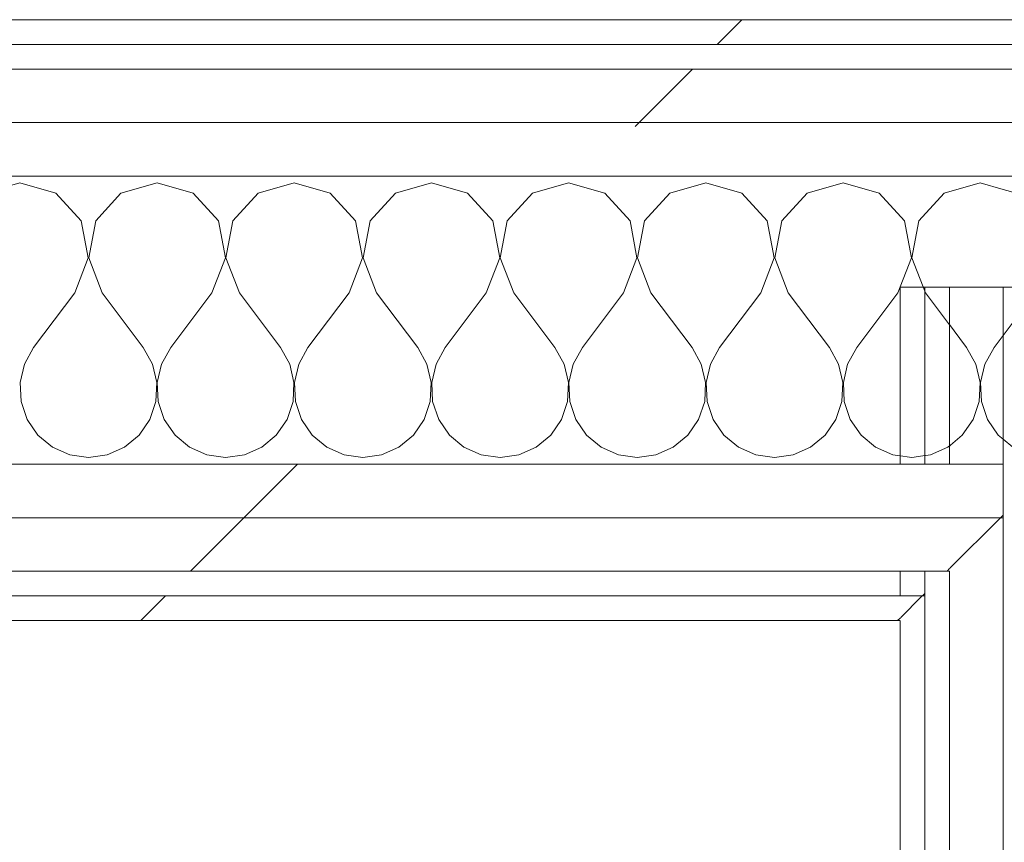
# Model space of a CAD drawing. Header units: millimetres. Extents: x -40968 to 11883, y -18816 to 4378.
# Tile 234 of 256: x 5550 to 5789, y -12124 to -11924. Entities that reach past the tile are written whole.
import ezdxf

# ---------------------------------------------------------------- set-up
doc = ezdxf.new("R2010")
doc.units = ezdxf.units.MM
doc.header["$MEASUREMENT"] = 0
doc.linetypes.add('Wipeout_Contour', pattern=[1000, 0, -1000])
doc.layers.add('02_ACAB_Anotacio Portes', color=7, linetype='Continuous')
doc.layers.add('Nuevo_08_E_Envans secs', color=7, linetype='Continuous')
doc.layers.add('02_ACAB_Anotacio Portes_Pluma_Nº__46', color=5, linetype='Continuous', lineweight=5)
doc.layers.add('Nuevo_08_E_Envans secs_Pluma_Nº__1', color=7, linetype='Continuous', lineweight=5)
for name, color, linetype, lineweight, true_color in [('Nuevo_08_E_Envans secs_Pluma_Nº__102', 7, 'Continuous', 5, 0xcccccc), ('Nuevo_08_E_Envans secs_Pluma_Nº__171', 171, 'Continuous', 13, 0xaaaaff), ('Nuevo_08_E_Envans secs_Pluma_Nº__177', 7, 'Continuous', 15, 0xf7e046)]:
    doc.layers.add(name, color=color, linetype=linetype, lineweight=lineweight, true_color=true_color)
doc.styles.add('Estilo_Generado_1', font='arial.ttf')
pattern_1 = [(45, (0, 0), (-183.848, 183.848), [195, -65]), (45, (7e-14, 183.85), (-183.8478, 183.8478), [195, -65])]

# ---------------------------------------------------------------- blocks, each defined once
blk = doc.blocks.new('Muro_79_1', base_point=(5828.89, -11988.98))
at = {"color": 254, "linetype": 'Wipeout_Contour', "lineweight": 0, "ltscale": 54029.260435}
blk.add_wipeout([(5763.89, -11988.98), (5763.89, -12438.98), (5769.89, -12438.98), (5769.89, -11988.98)], dxfattribs=at).dxf.layer = 'Nuevo_08_E_Envans secs'
at = {"color": 254, "linetype": 'Wipeout_Contour', "lineweight": 0, "ltscale": 53501.883844}
blk.add_wipeout([(5775.89, -12063.98), (5788.89, -12063.98), (5788.89, -12057.98), (5775.89, -12057.98)], dxfattribs=at).dxf.layer = 'Nuevo_08_E_Envans secs'
at = {"layer": 'Nuevo_08_E_Envans secs_Pluma_Nº__171', "linetype": 'Continuous', "lineweight": 13, "true_color": 0xaaaaff}
h = blk.add_hatch(dxfattribs=at)
h.set_pattern_fill('Panellat_HPL_0001', color=161, style=0, pattern_type=2)
h.set_pattern_definition(pattern_1)
h.paths.add_polyline_path([(5763.89, -11988.98), (5763.89, -12438.98), (5769.89, -12438.98), (5769.89, -11988.98)])
at = {"layer": 'Nuevo_08_E_Envans secs_Pluma_Nº__177', "linetype": 'Continuous', "lineweight": 15, "true_color": 0xf7e046}
h = blk.add_hatch(dxfattribs=at)
h.set_pattern_fill('Panellat_HPL_0001', color=53, style=0, pattern_type=2)
h.set_pattern_definition(pattern_1)
h.paths.add_polyline_path([(5775.89, -12063.98), (5788.89, -12063.98), (5788.89, -12057.98), (5775.89, -12057.98)])
at = {"layer": 'Nuevo_08_E_Envans secs_Pluma_Nº__1', "color": 7, "linetype": 'Continuous', "lineweight": 5}
for p, q in [((5769.89, -11988.98), (5769.89, -12438.98)), ((5769.89, -12063.98), (5769.89, -12069.98))]:
    blk.add_line(p, q, dxfattribs=at)
at = {"layer": 'Nuevo_08_E_Envans secs_Pluma_Nº__1', "color": 7, "linetype": 'Continuous', "lineweight": 5, "flags": 128}
for points in [[(5763.89, -11988.98), (5763.89, -12438.98)], [(5763.89, -11988.98), (5769.89, -11988.98)]]:
    blk.add_lwpolyline(points, dxfattribs=at)
at = {"color": 254, "linetype": 'Wipeout_Contour', "lineweight": 0, "ltscale": 53523.526213}
blk.add_wipeout([(5775.89, -12069.98), (5788.89, -12069.98), (5788.89, -12063.98), (5775.89, -12063.98)], dxfattribs=at).dxf.layer = 'Nuevo_08_E_Envans secs'
at = {"layer": 'Nuevo_08_E_Envans secs_Pluma_Nº__177', "linetype": 'Continuous', "lineweight": 15, "true_color": 0xf7e046}
h = blk.add_hatch(dxfattribs=at)
h.set_pattern_fill('Panellat_HPL_0001', color=53, style=0, pattern_type=2)
h.set_pattern_definition(pattern_1)
h.paths.add_polyline_path([(5775.89, -12069.98), (5788.89, -12069.98), (5788.89, -12063.98), (5775.89, -12063.98)])
at = {"color": 254, "linetype": 'Wipeout_Contour', "lineweight": 0, "ltscale": 54055.770395}
blk.add_wipeout([(5775.89, -11988.98), (5775.89, -12438.98), (5788.89, -12438.98), (5788.89, -11988.98)], dxfattribs=at).dxf.layer = 'Nuevo_08_E_Envans secs'
at = {"layer": 'Nuevo_08_E_Envans secs_Pluma_Nº__177', "linetype": 'Continuous', "lineweight": 15, "true_color": 0xf7e046}
h = blk.add_hatch(dxfattribs=at)
h.set_pattern_fill('Panellat_HPL_0001', color=53, style=0, pattern_type=2)
h.set_pattern_definition(pattern_1)
h.paths.add_polyline_path([(5775.89, -11988.98), (5775.89, -12438.98), (5788.89, -12438.98), (5788.89, -11988.98)])
at = {"layer": 'Nuevo_08_E_Envans secs_Pluma_Nº__1', "color": 7, "linetype": 'Continuous', "lineweight": 5}
for p, q in [((5775.89, -11988.98), (5775.89, -12438.98)), ((5788.89, -11988.98), (5788.89, -12438.98)), ((5788.89, -12031.98), (5788.89, -12044.98)), ((5788.89, -12044.98), (5788.89, -12057.98)), ((5775.89, -12057.98), (5775.89, -12063.98)), ((5788.89, -12057.98), (5788.89, -12063.98)), ((5775.89, -12063.98), (5775.89, -12069.98)), ((5788.89, -12063.98), (5788.89, -12069.98))]:
    blk.add_line(p, q, dxfattribs=at)
at = {"layer": 'Nuevo_08_E_Envans secs_Pluma_Nº__1', "color": 7, "linetype": 'Continuous', "lineweight": 5, "flags": 128}
for points in [[(5769.89, -11988.98), (5775.89, -11988.98)], [(5775.89, -11988.98), (5788.89, -11988.98)], [(5788.89, -11988.98), (5828.89, -11988.98)]]:
    blk.add_lwpolyline(points, dxfattribs=at)
blk = doc.blocks.new('*X398')
at = {"layer": 'Nuevo_08_E_Envans secs_Pluma_Nº__102', "color": 254, "linetype": 'Continuous', "lineweight": 5, "true_color": 0xcccccc}
for p, q in [((5816.67, -11963.64), (5807.9, -11966.13)), ((5825.43, -11966.13), (5816.67, -11963.64)), ((5792.1, -11966.13), (5788.89, -11965.22)), ((5798.24, -11972.86), (5792.1, -11966.13)), ((5807.9, -11966.13), (5801.76, -11972.86)), ((5828.89, -11969.92), (5825.43, -11966.13)), ((5799.93, -11981.81), (5798.24, -11972.86)), ((5801.76, -11972.86), (5800.07, -11981.81)), ((5796.67, -11990.31), (5799.93, -11981.81)), ((5800.07, -11981.81), (5803.33, -11990.31)), ((5796.67, -11990.31), (5788.89, -12000.68)), ((5803.33, -11990.31), (5813.33, -12003.64)), ((5828.89, -11991.79), (5820, -12003.64)), ((5815.56, -12007.67), (5813.33, -12003.64)), ((5820, -12003.64), (5817.77, -12007.67)), ((5816.6, -12012.15), (5815.56, -12007.67)), ((5817.77, -12007.67), (5816.73, -12012.15)), ((5816.38, -12016.74), (5816.6, -12012.15)), ((5816.73, -12012.15), (5816.96, -12016.74)), ((5814.91, -12021.1), (5816.38, -12016.74)), ((5816.96, -12016.74), (5818.43, -12021.1)), ((5812.3, -12024.89), (5814.91, -12021.1)), ((5818.43, -12021.1), (5821.03, -12024.89)), ((5788.89, -12025.88), (5791.24, -12027.82)), ((5808.76, -12027.82), (5812.3, -12024.89)), ((5821.03, -12024.89), (5824.57, -12027.82)), ((5791.24, -12027.82), (5795.45, -12029.67)), ((5804.55, -12029.67), (5808.76, -12027.82)), ((5824.57, -12027.82), (5828.78, -12029.67)), ((5795.45, -12029.67), (5800, -12030.31)), ((5800, -12030.31), (5804.55, -12029.67)), ((5828.78, -12029.67), (5828.89, -12029.69))]:
    blk.add_line(p, q, dxfattribs=at)
blk = doc.blocks.new('*X400')
at = {"layer": 'Nuevo_08_E_Envans secs_Pluma_Nº__102', "color": 254, "linetype": 'Continuous', "lineweight": 5, "true_color": 0xcccccc}
for p, q in [((5550, -11963.64), (5541.24, -11966.13)), ((5558.76, -11966.13), (5550, -11963.64)), ((5583.33, -11963.64), (5574.57, -11966.13)), ((5592.1, -11966.13), (5583.33, -11963.64)), ((5616.67, -11963.64), (5607.9, -11966.13)), ((5625.43, -11966.13), (5616.67, -11963.64)), ((5650, -11963.64), (5641.24, -11966.13)), ((5658.76, -11966.13), (5650, -11963.64)), ((5683.33, -11963.64), (5674.57, -11966.13)), ((5692.1, -11966.13), (5683.33, -11963.64)), ((5716.67, -11963.64), (5707.9, -11966.13)), ((5725.43, -11966.13), (5716.67, -11963.64)), ((5750, -11963.64), (5741.24, -11966.13)), ((5758.76, -11966.13), (5750, -11963.64)), ((5783.33, -11963.64), (5774.57, -11966.13)), ((5788.89, -11965.22), (5783.33, -11963.64)), ((5564.91, -11972.86), (5558.76, -11966.13)), ((5574.57, -11966.13), (5568.43, -11972.86)), ((5598.24, -11972.86), (5592.1, -11966.13)), ((5607.9, -11966.13), (5601.76, -11972.86)), ((5631.57, -11972.86), (5625.43, -11966.13)), ((5641.24, -11966.13), (5635.09, -11972.86)), ((5664.91, -11972.86), (5658.76, -11966.13)), ((5674.57, -11966.13), (5668.43, -11972.86)), ((5698.24, -11972.86), (5692.1, -11966.13)), ((5707.9, -11966.13), (5701.76, -11972.86)), ((5731.57, -11972.86), (5725.43, -11966.13)), ((5741.24, -11966.13), (5735.09, -11972.86)), ((5764.91, -11972.86), (5758.76, -11966.13)), ((5774.57, -11966.13), (5768.43, -11972.86)), ((5566.6, -11981.81), (5564.91, -11972.86)), ((5568.43, -11972.86), (5566.73, -11981.81)), ((5599.93, -11981.81), (5598.24, -11972.86)), ((5601.76, -11972.86), (5600.07, -11981.81)), ((5633.27, -11981.81), (5631.57, -11972.86)), ((5635.09, -11972.86), (5633.4, -11981.81)), ((5666.6, -11981.81), (5664.91, -11972.86)), ((5668.43, -11972.86), (5666.73, -11981.81)), ((5699.93, -11981.81), (5698.24, -11972.86)), ((5701.76, -11972.86), (5700.07, -11981.81)), ((5733.27, -11981.81), (5731.57, -11972.86)), ((5735.09, -11972.86), (5733.4, -11981.81)), ((5766.6, -11981.81), (5764.91, -11972.86)), ((5768.43, -11972.86), (5766.73, -11981.81)), ((5563.33, -11990.31), (5566.6, -11981.81)), ((5566.73, -11981.81), (5570, -11990.31)), ((5596.67, -11990.31), (5599.93, -11981.81)), ((5600.07, -11981.81), (5603.33, -11990.31)), ((5630, -11990.31), (5633.27, -11981.81)), ((5633.4, -11981.81), (5636.67, -11990.31)), ((5663.33, -11990.31), (5666.6, -11981.81)), ((5666.73, -11981.81), (5670, -11990.31)), ((5696.67, -11990.31), (5699.93, -11981.81)), ((5700.07, -11981.81), (5703.33, -11990.31)), ((5730, -11990.31), (5733.27, -11981.81)), ((5733.4, -11981.81), (5736.67, -11990.31)), ((5763.33, -11990.31), (5766.6, -11981.81)), ((5766.73, -11981.81), (5770, -11990.31)), ((5563.33, -11990.31), (5553.33, -12003.64)), ((5570, -11990.31), (5580, -12003.64)), ((5596.67, -11990.31), (5586.67, -12003.64)), ((5603.33, -11990.31), (5613.33, -12003.64)), ((5630, -11990.31), (5620, -12003.64)), ((5636.67, -11990.31), (5646.67, -12003.64)), ((5663.33, -11990.31), (5653.33, -12003.64)), ((5670, -11990.31), (5680, -12003.64)), ((5696.67, -11990.31), (5686.67, -12003.64)), ((5703.33, -11990.31), (5713.33, -12003.64)), ((5730, -11990.31), (5720, -12003.64)), ((5736.67, -11990.31), (5746.67, -12003.64)), ((5763.33, -11990.31), (5753.33, -12003.64)), ((5770, -11990.31), (5780, -12003.64)), ((5788.89, -12000.68), (5786.67, -12003.64)), ((5553.33, -12003.64), (5551.11, -12007.67)), ((5582.23, -12007.67), (5580, -12003.64)), ((5586.67, -12003.64), (5584.44, -12007.67)), ((5615.56, -12007.67), (5613.33, -12003.64)), ((5620, -12003.64), (5617.77, -12007.67)), ((5648.89, -12007.67), (5646.67, -12003.64)), ((5653.33, -12003.64), (5651.11, -12007.67)), ((5682.23, -12007.67), (5680, -12003.64)), ((5686.67, -12003.64), (5684.44, -12007.67)), ((5715.56, -12007.67), (5713.33, -12003.64)), ((5720, -12003.64), (5717.77, -12007.67)), ((5748.89, -12007.67), (5746.67, -12003.64)), ((5753.33, -12003.64), (5751.11, -12007.67)), ((5782.23, -12007.67), (5780, -12003.64)), ((5786.67, -12003.64), (5784.44, -12007.67)), ((5551.11, -12007.67), (5550.07, -12012.15)), ((5583.27, -12012.15), (5582.23, -12007.67)), ((5584.44, -12007.67), (5583.4, -12012.15)), ((5616.6, -12012.15), (5615.56, -12007.67)), ((5617.77, -12007.67), (5616.73, -12012.15)), ((5649.93, -12012.15), (5648.89, -12007.67)), ((5651.11, -12007.67), (5650.07, -12012.15)), ((5683.27, -12012.15), (5682.23, -12007.67)), ((5684.44, -12007.67), (5683.4, -12012.15)), ((5716.6, -12012.15), (5715.56, -12007.67)), ((5717.77, -12007.67), (5716.73, -12012.15)), ((5749.93, -12012.15), (5748.89, -12007.67)), ((5751.11, -12007.67), (5750.07, -12012.15)), ((5783.27, -12012.15), (5782.23, -12007.67)), ((5784.44, -12007.67), (5783.4, -12012.15)), ((5550.07, -12012.15), (5550.29, -12016.74)), ((5583.04, -12016.74), (5583.27, -12012.15)), ((5583.4, -12012.15), (5583.62, -12016.74)), ((5616.38, -12016.74), (5616.6, -12012.15)), ((5616.73, -12012.15), (5616.96, -12016.74)), ((5649.71, -12016.74), (5649.93, -12012.15)), ((5650.07, -12012.15), (5650.29, -12016.74)), ((5683.04, -12016.74), (5683.27, -12012.15)), ((5683.4, -12012.15), (5683.62, -12016.74)), ((5716.38, -12016.74), (5716.6, -12012.15)), ((5716.73, -12012.15), (5716.96, -12016.74)), ((5749.71, -12016.74), (5749.93, -12012.15)), ((5750.07, -12012.15), (5750.29, -12016.74)), ((5783.04, -12016.74), (5783.27, -12012.15)), ((5783.4, -12012.15), (5783.62, -12016.74)), ((5550.29, -12016.74), (5551.76, -12021.1)), ((5581.57, -12021.1), (5583.04, -12016.74)), ((5583.62, -12016.74), (5585.09, -12021.1)), ((5614.91, -12021.1), (5616.38, -12016.74)), ((5616.96, -12016.74), (5618.43, -12021.1)), ((5648.24, -12021.1), (5649.71, -12016.74)), ((5650.29, -12016.74), (5651.76, -12021.1)), ((5681.57, -12021.1), (5683.04, -12016.74)), ((5683.62, -12016.74), (5685.09, -12021.1)), ((5714.91, -12021.1), (5716.38, -12016.74)), ((5716.96, -12016.74), (5718.43, -12021.1)), ((5748.24, -12021.1), (5749.71, -12016.74)), ((5750.29, -12016.74), (5751.76, -12021.1)), ((5781.57, -12021.1), (5783.04, -12016.74)), ((5783.62, -12016.74), (5785.09, -12021.1)), ((5551.76, -12021.1), (5554.36, -12024.89)), ((5578.97, -12024.89), (5581.57, -12021.1)), ((5585.09, -12021.1), (5587.7, -12024.89)), ((5612.3, -12024.89), (5614.91, -12021.1)), ((5618.43, -12021.1), (5621.03, -12024.89)), ((5645.64, -12024.89), (5648.24, -12021.1)), ((5651.76, -12021.1), (5654.36, -12024.89)), ((5678.97, -12024.89), (5681.57, -12021.1)), ((5685.09, -12021.1), (5687.7, -12024.89)), ((5712.3, -12024.89), (5714.91, -12021.1)), ((5718.43, -12021.1), (5721.03, -12024.89)), ((5745.64, -12024.89), (5748.24, -12021.1)), ((5751.76, -12021.1), (5754.36, -12024.89)), ((5778.97, -12024.89), (5781.57, -12021.1)), ((5785.09, -12021.1), (5787.7, -12024.89)), ((5554.36, -12024.89), (5557.9, -12027.82)), ((5575.43, -12027.82), (5578.97, -12024.89)), ((5587.7, -12024.89), (5591.24, -12027.82)), ((5608.76, -12027.82), (5612.3, -12024.89)), ((5621.03, -12024.89), (5624.57, -12027.82)), ((5642.1, -12027.82), (5645.64, -12024.89)), ((5654.36, -12024.89), (5657.9, -12027.82)), ((5675.43, -12027.82), (5678.97, -12024.89)), ((5687.7, -12024.89), (5691.24, -12027.82)), ((5708.76, -12027.82), (5712.3, -12024.89)), ((5721.03, -12024.89), (5724.57, -12027.82)), ((5742.1, -12027.82), (5745.64, -12024.89)), ((5754.36, -12024.89), (5757.9, -12027.82)), ((5775.43, -12027.82), (5778.97, -12024.89)), ((5787.7, -12024.89), (5788.89, -12025.88)), ((5557.9, -12027.82), (5562.11, -12029.67)), ((5571.22, -12029.67), (5575.43, -12027.82)), ((5591.24, -12027.82), (5595.45, -12029.67)), ((5604.55, -12029.67), (5608.76, -12027.82)), ((5624.57, -12027.82), (5628.78, -12029.67)), ((5637.89, -12029.67), (5642.1, -12027.82)), ((5657.9, -12027.82), (5662.11, -12029.67)), ((5671.22, -12029.67), (5675.43, -12027.82)), ((5691.24, -12027.82), (5695.45, -12029.67)), ((5704.55, -12029.67), (5708.76, -12027.82)), ((5724.57, -12027.82), (5728.78, -12029.67)), ((5737.89, -12029.67), (5742.1, -12027.82)), ((5757.9, -12027.82), (5762.11, -12029.67)), ((5771.22, -12029.67), (5775.43, -12027.82)), ((5562.11, -12029.67), (5566.67, -12030.31)), ((5566.67, -12030.31), (5571.22, -12029.67)), ((5595.45, -12029.67), (5600, -12030.31)), ((5600, -12030.31), (5604.55, -12029.67)), ((5628.78, -12029.67), (5633.33, -12030.31)), ((5633.33, -12030.31), (5637.89, -12029.67)), ((5662.11, -12029.67), (5666.67, -12030.31)), ((5666.67, -12030.31), (5671.22, -12029.67)), ((5695.45, -12029.67), (5700, -12030.31)), ((5700, -12030.31), (5704.55, -12029.67)), ((5728.78, -12029.67), (5733.33, -12030.31)), ((5733.33, -12030.31), (5737.89, -12029.67)), ((5762.11, -12029.67), (5766.67, -12030.31)), ((5766.67, -12030.31), (5771.22, -12029.67))]:
    blk.add_line(p, q, dxfattribs=at)
blk = doc.blocks.new('Muro_133_1', base_point=(6082.11, -12069.98))
at = {"layer": 'Nuevo_08_E_Envans secs', "color": 7, "lineweight": 20}
for name in ['*X400', '*X398']:
    blk.add_blockref(name, (0, 0), dxfattribs=at)
at = {"color": 254, "linetype": 'Wipeout_Contour', "lineweight": 0, "ltscale": 52495.273626}
blk.add_wipeout([(4807.4, -11929.98), (6082.11, -11929.98), (6082.11, -11923.98), (4807.4, -11923.98)], dxfattribs=at).dxf.layer = 'Nuevo_08_E_Envans secs'
at = {"color": 254, "linetype": 'Wipeout_Contour', "lineweight": 0, "ltscale": 52551.649645}
blk.add_wipeout([(4807.4, -11948.98), (6082.11, -11948.98), (6082.11, -11935.98), (4807.4, -11935.98)], dxfattribs=at).dxf.layer = 'Nuevo_08_E_Envans secs'
at = {"color": 254, "linetype": 'Wipeout_Contour', "lineweight": 0, "ltscale": 52641.765183}
blk.add_wipeout([(4807.4, -12044.98), (5788.89, -12044.98), (5788.89, -12031.98), (4807.4, -12031.98)], dxfattribs=at).dxf.layer = 'Nuevo_08_E_Envans secs'
at = {"color": 254, "linetype": 'Wipeout_Contour', "lineweight": 0, "ltscale": 53496.75861}
blk.add_wipeout([(5763.89, -12069.98), (5769.89, -12069.98), (5769.89, -12063.98), (5763.89, -12063.98)], dxfattribs=at).dxf.layer = 'Nuevo_08_E_Envans secs'
at = {"layer": 'Nuevo_08_E_Envans secs_Pluma_Nº__171', "linetype": 'Continuous', "lineweight": 13, "true_color": 0xaaaaff}
h = blk.add_hatch(dxfattribs=at)
h.set_pattern_fill('Panellat_HPL_0001', color=161, style=0, pattern_type=2)
h.set_pattern_definition(pattern_1)
h.paths.add_polyline_path([(4807.4, -11929.98), (6082.11, -11929.98), (6082.11, -11923.98), (4807.4, -11923.98)])
h = blk.add_hatch(dxfattribs=at)
h.set_pattern_fill('Panellat_HPL_0001', color=161, style=0, pattern_type=2)
h.set_pattern_definition(pattern_1)
h.paths.add_polyline_path([(5763.89, -12069.98), (5769.89, -12069.98), (5769.89, -12063.98), (5763.89, -12063.98)])
at = {"layer": 'Nuevo_08_E_Envans secs_Pluma_Nº__177', "linetype": 'Continuous', "lineweight": 15, "true_color": 0xf7e046}
h = blk.add_hatch(dxfattribs=at)
h.set_pattern_fill('Panellat_HPL_0001', color=53, style=0, pattern_type=2)
h.set_pattern_definition(pattern_1)
h.paths.add_polyline_path([(4807.4, -11948.98), (6082.11, -11948.98), (6082.11, -11935.98), (4807.4, -11935.98)])
h = blk.add_hatch(dxfattribs=at)
h.set_pattern_fill('Panellat_HPL_0001', color=53, style=0, pattern_type=2)
h.set_pattern_definition(pattern_1)
h.paths.add_polyline_path([(4807.4, -12044.98), (5788.89, -12044.98), (5788.89, -12031.98), (4807.4, -12031.98)])
at = {"layer": 'Nuevo_08_E_Envans secs_Pluma_Nº__1', "color": 7, "linetype": 'Continuous', "lineweight": 5}
for p, q in [((6082.11, -11929.98), (4807.4, -11929.98)), ((6082.11, -11935.98), (4807.4, -11935.98)), ((5788.89, -12031.98), (4807.4, -12031.98)), ((5769.89, -12063.98), (5769.89, -12069.98))]:
    blk.add_line(p, q, dxfattribs=at)
at = {"layer": 'Nuevo_08_E_Envans secs_Pluma_Nº__1', "color": 7, "linetype": 'Continuous', "lineweight": 5, "flags": 128}
blk.add_lwpolyline([(6082.11, -11923.98), (4807.4, -11923.98)], dxfattribs=at)
at = {"color": 254, "linetype": 'Wipeout_Contour', "lineweight": 0, "ltscale": 52598.941549}
blk.add_wipeout([(4807.4, -11961.98), (6082.11, -11961.98), (6082.11, -11948.98), (4807.4, -11948.98)], dxfattribs=at).dxf.layer = 'Nuevo_08_E_Envans secs'
at = {"color": 254, "linetype": 'Wipeout_Contour', "lineweight": 0, "ltscale": 53467.622011}
blk.add_wipeout([(5775.89, -12057.98), (5788.89, -12057.98), (5788.89, -12044.98), (5775.89, -12044.98)], dxfattribs=at).dxf.layer = 'Nuevo_08_E_Envans secs'
at = {"color": 254, "linetype": 'Wipeout_Contour', "lineweight": 0, "ltscale": 52724.499384}
blk.add_wipeout([(5763.89, -12063.98), (4807.4, -12063.98), (4807.4, -12069.98), (5763.89, -12069.98)], dxfattribs=at).dxf.layer = 'Nuevo_08_E_Envans secs'
at = {"layer": 'Nuevo_08_E_Envans secs_Pluma_Nº__171', "linetype": 'Continuous', "lineweight": 13, "true_color": 0xaaaaff}
h = blk.add_hatch(dxfattribs=at)
h.set_pattern_fill('Panellat_HPL_0001', color=161, style=0, pattern_type=2)
h.set_pattern_definition(pattern_1)
h.paths.add_polyline_path([(5763.89, -12063.98), (4807.4, -12063.98), (4807.4, -12069.98), (5763.89, -12069.98)])
at = {"layer": 'Nuevo_08_E_Envans secs_Pluma_Nº__177', "linetype": 'Continuous', "lineweight": 15, "true_color": 0xf7e046}
h = blk.add_hatch(dxfattribs=at)
h.set_pattern_fill('Panellat_HPL_0001', color=53, style=0, pattern_type=2)
h.set_pattern_definition(pattern_1)
h.paths.add_polyline_path([(4807.4, -11961.98), (6082.11, -11961.98), (6082.11, -11948.98), (4807.4, -11948.98)])
h = blk.add_hatch(dxfattribs=at)
h.set_pattern_fill('Panellat_HPL_0001', color=53, style=0, pattern_type=2)
h.set_pattern_definition(pattern_1)
h.paths.add_polyline_path([(5775.89, -12057.98), (5788.89, -12057.98), (5788.89, -12044.98), (5775.89, -12044.98)])
at = {"layer": 'Nuevo_08_E_Envans secs_Pluma_Nº__1', "color": 7, "linetype": 'Continuous', "lineweight": 5}
for p, q in [((6082.11, -11948.98), (4807.4, -11948.98)), ((5788.89, -11961.98), (4807.4, -11961.98)), ((5828.89, -11961.98), (5788.89, -11961.98)), ((5788.89, -12031.98), (5788.89, -12044.98)), ((5788.89, -12044.98), (5788.89, -12057.98)), ((5763.89, -12063.98), (4807.4, -12063.98)), ((5769.89, -12063.98), (5763.89, -12063.98))]:
    blk.add_line(p, q, dxfattribs=at)
at = {"layer": 'Nuevo_08_E_Envans secs_Pluma_Nº__1', "color": 7, "linetype": 'Continuous', "lineweight": 5, "flags": 128}
blk.add_lwpolyline([(4807.4, -12069.98), (5763.89, -12069.98)], dxfattribs=at)
at = {"color": 254, "linetype": 'Wipeout_Contour', "lineweight": 0, "ltscale": 52678.099212}
blk.add_wipeout([(4807.4, -12057.98), (5775.89, -12057.98), (5775.89, -12044.98), (4807.4, -12044.98)], dxfattribs=at).dxf.layer = 'Nuevo_08_E_Envans secs'
at = {"layer": 'Nuevo_08_E_Envans secs_Pluma_Nº__177', "linetype": 'Continuous', "lineweight": 15, "true_color": 0xf7e046}
h = blk.add_hatch(dxfattribs=at)
h.set_pattern_fill('Panellat_HPL_0001', color=53, style=0, pattern_type=2)
h.set_pattern_definition(pattern_1)
h.paths.add_polyline_path([(4807.4, -12057.98), (5775.89, -12057.98), (5775.89, -12044.98), (4807.4, -12044.98)])
at = {"layer": 'Nuevo_08_E_Envans secs_Pluma_Nº__1', "color": 7, "linetype": 'Continuous', "lineweight": 5}
for p, q in [((5775.89, -12044.98), (4807.4, -12044.98)), ((5788.89, -12044.98), (5775.89, -12044.98)), ((5769.89, -12057.98), (4807.4, -12057.98)), ((5775.89, -12057.98), (5769.89, -12057.98)), ((5775.89, -12057.98), (5775.89, -12063.98))]:
    blk.add_line(p, q, dxfattribs=at)
blk = doc.blocks.new('Etiqueta_17_1', base_point=(4264.22, -13257.82))
at = {"layer": '02_ACAB_Anotacio Portes_Pluma_Nº__46', "color": 5, "lineweight": 5, "insert": (3596.54, -13257.82), "char_height": 300, "attachment_point": 2, "rotation": 90, "style": 'Estilo_Generado_1'}
blk.add_mtext('\\A1;{\\pqc;\\pt0,46000;\\fArial|b0|i0|c0|p0;\\W1.000000;P- Transfer\\fArial|b0|i0|c0|p0;\\W1.000000;\\A1{\\H.66x;\\S^  ;}\\fArial|b0|i0|c0|p0;\\W1.000000;\\fArial|b0|i0|c0|p0;\\W1.000000;\\A1{\\H.66x;\\S^  ;}\\fArial|b0|i0|c0|p0;\\W1.000000; \\fArial|b0|i0|c0|p0;\\W1.000000;\\fArial|b0|i0|c0|p0;\\W1.000000;\\fArial|b0|i0|c0|p0;\\W1.000000;\\fArial|b0|i0|c0|p0;\\W1.000000;\\fArial|b0|i0|c0|p0;\\W1.000000;\\fArial|b0|i0|c0|p0;\\W1.000000;\\fArial|b0|i0|c0|p0;\\W1.000000;\\fArial|b0|i0|c0|p0;\\W1.000000;\\fArial|b0|i0|c0|p0;\\W1.000000;\\fArial|b0|i0|c0|p0;\\W1.000000;\\fArial|b0|i0|c0|p0;\\W1.000000;\\fArial|b0|i0|c0|p0;\\W1.000000;\\fArial|b0|i0|c0|p0;\\W1.000000;\\fArial|b0|i0|c0|p0;\\W1.000000;\\fArial|b0|i0|c0|p0;\\W1.000000;\\fArial|b0|i0|c0|p0;\\W1.000000;\\fArial|b0|i0|c0|p0;\\W1.000000;\\fArial|b0|i0|c0|p0;\\W1.000000;\\fArial|b0|i0|c0|p0;\\W1.000000;\\fArial|b0|i0|c0|p0;\\W1.000000;\\fArial|b0|i0|c0|p0;\\W1.000000;\\fArial|b0|i0|c0|p0;\\W1.000000;\\fArial|b0|i0|c0|p0;\\W1.000000;\\fArial|b0|i0|c0|p0;\\W1.000000;\\fArial|b0|i0|c0|p0;\\W1.000000;\\fArial|b0|i0|c0|p0;\\W1.000000;\\fArial|b0|i0|c0|p0;\\W1.000000;\\fArial|b0|i0|c0|p0;\\W1.000000;\\fArial|b0|i0|c0|p0;\\W1.000000;\\fArial|b0|i0|c0|p0;\\W1.000000;\\fArial|b0|i0|c0|p0;\\W1.000000;\\fArial|b0|i0|c0|p0;\\W1.000000;\\fArial|b0|i0|c0|p0;\\W1.000000;\\fArial|b0|i0|c0|p0;\\W1.000000;\\fArial|b0|i0|c0|p0;\\W1.000000;\\fArial|b0|i0|c0|p0;\\W1.000000;\\fArial|b0|i0|c0|p0;\\W1.000000;\\fArial|b0|i0|c0|p0;\\W1.000000;\\fArial|b0|i0|c0|p0;\\W1.000000;\\fArial|b0|i0|c0|p0;\\W1.000000;\\fArial|b0|i0|c0|p0;\\W1.000000;\\fArial|b0|i0|c0|p0;\\W1.000000;\\fArial|b0|i0|c0|p0;\\W1.000000;}', dxfattribs=at)
blk = doc.blocks.new('Etiqueta_26_1', base_point=(4637.35, -12835.88))
at = {"layer": '02_ACAB_Anotacio Portes_Pluma_Nº__46', "color": 5, "lineweight": 5, "insert": (4975.49, -12835.88), "char_height": 300, "attachment_point": 2, "rotation": 90, "style": 'Estilo_Generado_1'}
blk.add_mtext('\\A1;{\\pqc;\\pt0,46000;\\fArial|b0|i0|c0|p0;\\W1.000000;PF-1\\fArial|b0|i0|c0|p0;\\W1.000000;\\A1{\\H.66x;\\S^  ;}\\fArial|b0|i0|c0|p0;\\W1.000000;\\fArial|b0|i0|c0|p0;\\W1.000000;\\A1{\\H.66x;\\S^  ;}\\fArial|b0|i0|c0|p0;\\W1.000000; \\fArial|b0|i0|c0|p0;\\W1.000000;\\fArial|b0|i0|c0|p0;\\W1.000000;\\fArial|b0|i0|c0|p0;\\W1.000000;\\fArial|b0|i0|c0|p0;\\W1.000000;\\fArial|b0|i0|c0|p0;\\W1.000000;\\fArial|b0|i0|c0|p0;\\W1.000000;\\fArial|b0|i0|c0|p0;\\W1.000000;\\fArial|b0|i0|c0|p0;\\W1.000000;\\fArial|b0|i0|c0|p0;\\W1.000000;\\fArial|b0|i0|c0|p0;\\W1.000000;\\fArial|b0|i0|c0|p0;\\W1.000000;\\fArial|b0|i0|c0|p0;\\W1.000000;\\fArial|b0|i0|c0|p0;\\W1.000000;\\fArial|b0|i0|c0|p0;\\W1.000000;\\fArial|b0|i0|c0|p0;\\W1.000000;\\fArial|b0|i0|c0|p0;\\W1.000000;\\fArial|b0|i0|c0|p0;\\W1.000000;\\fArial|b0|i0|c0|p0;\\W1.000000;\\fArial|b0|i0|c0|p0;\\W1.000000;\\fArial|b0|i0|c0|p0;\\W1.000000;\\fArial|b0|i0|c0|p0;\\W1.000000;\\fArial|b0|i0|c0|p0;\\W1.000000;\\fArial|b0|i0|c0|p0;\\W1.000000;\\fArial|b0|i0|c0|p0;\\W1.000000;\\fArial|b0|i0|c0|p0;\\W1.000000;\\fArial|b0|i0|c0|p0;\\W1.000000;\\fArial|b0|i0|c0|p0;\\W1.000000;\\fArial|b0|i0|c0|p0;\\W1.000000;\\fArial|b0|i0|c0|p0;\\W1.000000;\\fArial|b0|i0|c0|p0;\\W1.000000;\\fArial|b0|i0|c0|p0;\\W1.000000;\\fArial|b0|i0|c0|p0;\\W1.000000;\\fArial|b0|i0|c0|p0;\\W1.000000;\\fArial|b0|i0|c0|p0;\\W1.000000;\\fArial|b0|i0|c0|p0;\\W1.000000;\\fArial|b0|i0|c0|p0;\\W1.000000;\\fArial|b0|i0|c0|p0;\\W1.000000;\\fArial|b0|i0|c0|p0;\\W1.000000;\\fArial|b0|i0|c0|p0;\\W1.000000;\\fArial|b0|i0|c0|p0;\\W1.000000;\\fArial|b0|i0|c0|p0;\\W1.000000;\\fArial|b0|i0|c0|p0;\\W1.000000;\\fArial|b0|i0|c0|p0;\\W1.000000;}', dxfattribs=at)

msp = doc.modelspace()

# ---------------------------------------------------------------- block references
at = {"layer": 'Nuevo_08_E_Envans secs', "color": 7, "lineweight": 20}
msp.add_blockref('Muro_79_1', (5828.89, -11988.98), dxfattribs=at)

# ---------------------------------------------------------------- next in the draw order: block references
msp.add_blockref('Muro_133_1', (6082.11, -12069.98), dxfattribs=at)

# ---------------------------------------------------------------- next in the draw order: block references
at = {"layer": '02_ACAB_Anotacio Portes', "color": 5, "linetype": 'Continuous', "lineweight": 5}
msp.add_blockref('Etiqueta_17_1', (4264.22, -13257.82), dxfattribs=at)

# ---------------------------------------------------------------- next in the draw order: block references
msp.add_blockref('Etiqueta_26_1', (4637.35, -12835.88), dxfattribs=at)

doc.saveas('drawing.dxf')
